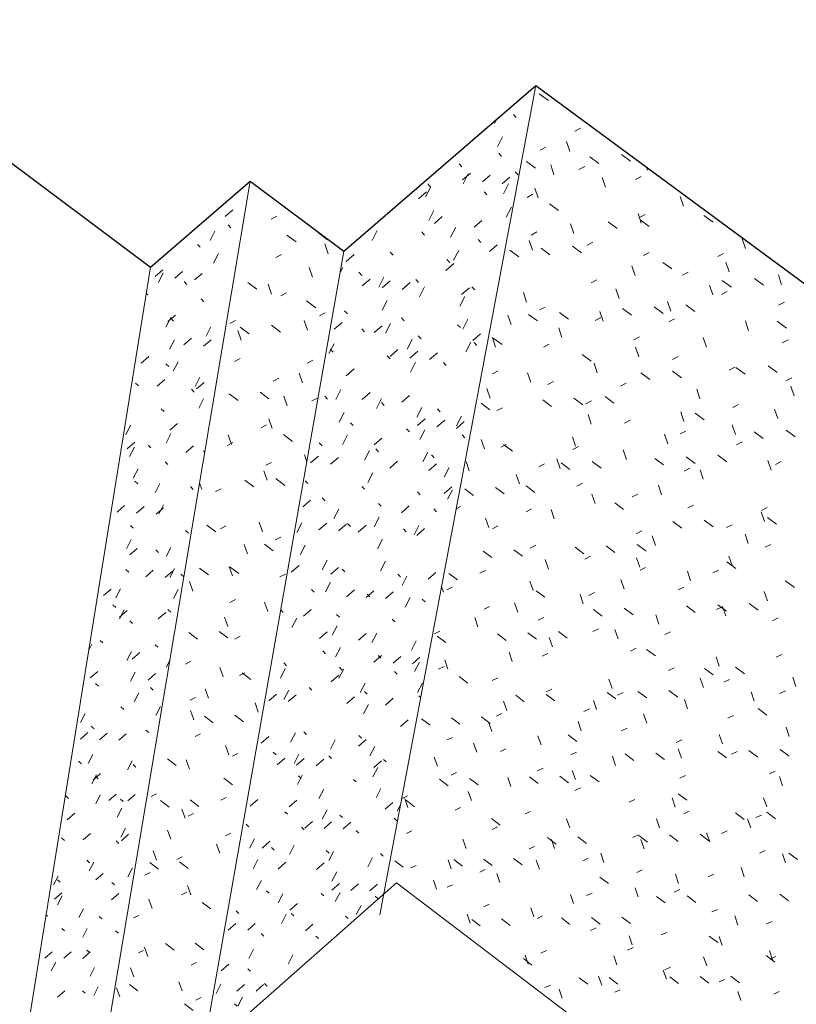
# Model space of a CAD drawing. Header units: centimetres. Extents: x -2274.6 to -2273.04, y 1316.35 to 1317.85.
# Tile 55 of 59: x -2273.83 to -2273.7, y 1317.53 to 1317.69. Entities that reach past the tile are written whole.
import ezdxf

# ---------------------------------------------------------------- set-up
doc = ezdxf.new("R2010")
doc.units = ezdxf.units.CM
for name, color, linetype, lineweight in [('Wyposażenie elektryczne', 7, 'Continuous', 9), ('Wzór powierzchni', 7, 'Continuous', 9), ('Wzór powierzchni-4', 10, 'Continuous', 9), ('Ściany', 7, 'Continuous', 9), ('Ściany-1', 250, 'Continuous', 25)]:
    doc.layers.add(name, color=color, linetype=linetype, lineweight=lineweight)

# ---------------------------------------------------------------- blocks, each defined once
blk = doc.blocks.new('FP_18-Aksono')
at = {"layer": 'Wzór powierzchni-4'}
for p, q in [((-2273.79649, 1317.656), (-2273.79522, 1317.65709)), ((-2273.79818, 1317.65356), (-2273.79898, 1317.65199)), ((-2273.79555, 1317.65409), (-2273.79601, 1317.65458)), ((-2273.80059, 1317.65089), (-2273.80106, 1317.65137)), ((-2273.79758, 1317.64985), (-2273.79839, 1317.64828)), ((-2273.80807, 1317.64604), (-2273.8068, 1317.64714)), ((-2273.8048, 1317.64576), (-2273.80352, 1317.64686)), ((-2273.80671, 1317.64664), (-2273.80751, 1317.64506)), ((-2273.80281, 1317.64476), (-2273.80327, 1317.64524)), ((-2273.80153, 1317.64549), (-2273.80027, 1317.64658)), ((-2273.80928, 1317.643), (-2273.80955, 1317.64327)), ((-2273.79999, 1317.64187), (-2273.80045, 1317.64235)), ((-2273.80548, 1317.63926), (-2273.80628, 1317.6377)), ((-2273.80597, 1317.63859), (-2273.8047, 1317.63969)), ((-2273.80501, 1317.63866), (-2273.80548, 1317.63914)), ((-2273.79883, 1317.63776), (-2273.79963, 1317.63621)), ((-2273.80487, 1317.6356), (-2273.80567, 1317.63404)), ((-2273.8033, 1317.63478), (-2273.80203, 1317.63587)), ((-2273.80006, 1317.63453), (-2273.7988, 1317.63561)), ((-2273.81039, 1317.63172), (-2273.80912, 1317.63281)), ((-2273.8058, 1317.63117), (-2273.80627, 1317.63163)), ((-2273.80427, 1317.63196), (-2273.80507, 1317.6304)), ((-2273.8077, 1317.62793), (-2273.80644, 1317.62902)), ((-2273.80066, 1317.62942), (-2273.80145, 1317.62787)), ((-2273.81082, 1317.62795), (-2273.81129, 1317.62841)), ((-2273.80159, 1317.62693), (-2273.80205, 1317.6274)), ((-2273.80124, 1317.62746), (-2273.79998, 1317.62855)), ((-2273.80007, 1317.62582), (-2273.80086, 1317.62427)), ((-2273.80658, 1317.62372), (-2273.80704, 1317.62419)), ((-2273.81211, 1317.62145), (-2273.81291, 1317.61989)), ((-2273.80562, 1317.62066), (-2273.80437, 1317.62175)), ((-2273.80547, 1317.62005), (-2273.80626, 1317.61851)), ((-2273.81267, 1317.61758), (-2273.81141, 1317.61867)), ((-2273.81149, 1317.61785), (-2273.81229, 1317.6163)), ((-2273.80876, 1317.61772), (-2273.80922, 1317.61818)), ((-2273.80298, 1317.61696), (-2273.80173, 1317.61804)), ((-2273.79984, 1317.61702), (-2273.80006, 1317.61724)), ((-2273.81088, 1317.61427), (-2273.81167, 1317.61273)), ((-2273.80595, 1317.61496), (-2273.80642, 1317.61541)), ((-2273.81093, 1317.61175), (-2273.8114, 1317.6122)), ((-2273.80726, 1317.61182), (-2273.80805, 1317.61029)), ((-2273.80178, 1317.61085), (-2273.80224, 1317.6113)), ((-2273.81436, 1317.6071), (-2273.81311, 1317.60819)), ((-2273.81113, 1317.60692), (-2273.80988, 1317.608)), ((-2273.80791, 1317.60673), (-2273.80667, 1317.60781)), ((-2273.80666, 1317.60828), (-2273.80744, 1317.60675)), ((-2273.81168, 1317.60444), (-2273.81215, 1317.60489)), ((-2273.80257, 1317.60359), (-2273.80302, 1317.60404)), ((-2273.81203, 1317.60254), (-2273.81282, 1317.60101)), ((-2273.81226, 1317.60001), (-2273.81101, 1317.60109)), ((-2273.80546, 1317.60125), (-2273.80624, 1317.59973)), ((-2273.80749, 1317.60039), (-2273.80795, 1317.60083)), ((-2273.81243, 1317.59718), (-2273.8129, 1317.59762)), ((-2273.80962, 1317.59641), (-2273.80837, 1317.59748)), ((-2273.80642, 1317.59625), (-2273.80519, 1317.59732)), ((-2273.80486, 1317.59777), (-2273.80565, 1317.59625)), ((-2273.80334, 1317.59639), (-2273.8038, 1317.59683)), ((-2273.8166, 1317.59329), (-2273.81535, 1317.59437)), ((-2273.81379, 1317.59442), (-2273.81457, 1317.5929)), ((-2273.80427, 1317.5943), (-2273.80505, 1317.59279)), ((-2273.81458, 1317.5913), (-2273.81504, 1317.59174)), ((-2273.81317, 1317.59094), (-2273.81395, 1317.58943)), ((-2273.81394, 1317.58972), (-2273.8127, 1317.5908)), ((-2273.80756, 1317.58943), (-2273.80632, 1317.59051)), ((-2273.80549, 1317.59055), (-2273.80594, 1317.59098)), ((-2273.81178, 1317.58866), (-2273.81224, 1317.5891)), ((-2273.81852, 1317.58523), (-2273.81908, 1317.58414)), ((-2273.81671, 1317.58545), (-2273.81717, 1317.58588)), ((-2273.80763, 1317.58473), (-2273.80808, 1317.58516)), ((-2273.81195, 1317.58404), (-2273.81272, 1317.58254)), ((-2273.81186, 1317.58279), (-2273.81062, 1317.58387)), ((-2273.80563, 1317.58252), (-2273.80622, 1317.58137)), ((-2273.8188, 1317.57966), (-2273.81756, 1317.58073)), ((-2273.81134, 1317.58062), (-2273.81211, 1317.57912)), ((-2273.80924, 1317.5793), (-2273.80801, 1317.58037)), ((-2273.81744, 1317.57832), (-2273.8179, 1317.57875)), ((-2273.81074, 1317.57721), (-2273.81151, 1317.57571)), ((-2273.80838, 1317.57765), (-2273.80883, 1317.57808)), ((-2273.81961, 1317.5738), (-2273.82038, 1317.5723)), ((-2273.81326, 1317.57445), (-2273.81372, 1317.57488)), ((-2273.8072, 1317.57495), (-2273.80797, 1317.57346)), ((-2273.82043, 1317.56955), (-2273.8192, 1317.57062)), ((-2273.81815, 1317.57124), (-2273.81862, 1317.57166)), ((-2273.81724, 1317.56945), (-2273.81601, 1317.57052)), ((-2273.81407, 1317.56935), (-2273.81284, 1317.57042)), ((-2273.80913, 1317.57063), (-2273.80958, 1317.57105)), ((-2273.81836, 1317.56702), (-2273.81913, 1317.56553)), ((-2273.82026, 1317.56548), (-2273.82072, 1317.5659)), ((-2273.81187, 1317.56594), (-2273.81263, 1317.56446)), ((-2273.81124, 1317.5649), (-2273.81169, 1317.56532)), ((-2273.81774, 1317.56366), (-2273.81851, 1317.56217)), ((-2273.81833, 1317.56278), (-2273.81711, 1317.56385)), ((-2273.81748, 1317.56296), (-2273.81794, 1317.56337)), ((-2273.81571, 1317.55939), (-2273.81449, 1317.56046)), ((-2273.81256, 1317.55932), (-2273.81134, 1317.56038)), ((-2273.82236, 1317.55974), (-2273.82282, 1317.56016)), ((-2273.81713, 1317.56031), (-2273.81789, 1317.55883)), ((-2273.81334, 1317.5592), (-2273.8138, 1317.55962)), ((-2273.82259, 1317.55622), (-2273.82136, 1317.55729)), ((-2273.81359, 1317.55813), (-2273.81435, 1317.55665)), ((-2273.81995, 1317.55286), (-2273.81873, 1317.55392)), ((-2273.81298, 1317.55481), (-2273.81375, 1317.55334)), ((-2273.82306, 1317.55279), (-2273.82352, 1317.5532)), ((-2273.81407, 1317.5523), (-2273.81452, 1317.5527)), ((-2273.81365, 1317.55274), (-2273.81244, 1317.5538)), ((-2273.8189, 1317.54909), (-2273.81936, 1317.5495)), ((-2273.81821, 1317.54921), (-2273.81898, 1317.54774)), ((-2273.81179, 1317.54823), (-2273.81255, 1317.54677)), ((-2273.82407, 1317.54689), (-2273.82484, 1317.54542)), ((-2273.82375, 1317.54588), (-2273.82421, 1317.54629)), ((-2273.81787, 1317.54625), (-2273.81666, 1317.54731)), ((-2273.81479, 1317.54544), (-2273.81524, 1317.54584)), ((-2273.82471, 1317.54307), (-2273.82349, 1317.54413)), ((-2273.82345, 1317.5436), (-2273.82421, 1317.54214)), ((-2273.81528, 1317.54295), (-2273.81407, 1317.54401)), ((-2273.8199, 1317.54149), (-2273.82066, 1317.54003)), ((-2273.82582, 1317.54024), (-2273.82611, 1317.54049)), ((-2273.81686, 1317.53983), (-2273.81731, 1317.54023)), ((-2273.82305, 1317.53783), (-2273.82351, 1317.53822)), ((-2273.81929, 1317.53824), (-2273.82004, 1317.53678)), ((-2273.81414, 1317.53744), (-2273.81459, 1317.53783)), ((-2273.82629, 1317.53331), (-2273.82507, 1317.53437)), ((-2273.82314, 1317.53329), (-2273.82193, 1317.53435)), ((-2273.82001, 1317.53328), (-2273.8188, 1317.53434)), ((-2273.81893, 1317.53424), (-2273.81938, 1317.53463)), ((-2273.82449, 1317.53266), (-2273.82524, 1317.53121)), ((-2273.81807, 1317.53177), (-2273.81882, 1317.53033)), ((-2273.82419, 1317.52685), (-2273.82299, 1317.52791)), ((-2273.81963, 1317.5275), (-2273.82008, 1317.52789)), ((-2273.81746, 1317.52856), (-2273.81821, 1317.52712))]:
    blk.add_line(p, q, dxfattribs=at)
blk = doc.blocks.new('FP_21-Aksono')
at = {"layer": 'Wzór powierzchni-4'}
for p, q in [((-2273.78795, 1317.65606), (-2273.78889, 1317.65555)), ((-2273.78107, 1317.65326), (-2273.77956, 1317.65214)), ((-2273.78628, 1317.65291), (-2273.78477, 1317.65179)), ((-2273.77946, 1317.6498), (-2273.78003, 1317.65144)), ((-2273.78716, 1317.64969), (-2273.78809, 1317.64918)), ((-2273.78202, 1317.64593), (-2273.78259, 1317.64756)), ((-2273.79272, 1317.64509), (-2273.79123, 1317.64397)), ((-2273.78882, 1317.64316), (-2273.78939, 1317.64478)), ((-2273.78637, 1317.64335), (-2273.7873, 1317.64284)), ((-2273.78302, 1317.64203), (-2273.78152, 1317.6409)), ((-2273.7948, 1317.63879), (-2273.79572, 1317.63829)), ((-2273.78286, 1317.63716), (-2273.78343, 1317.63878)), ((-2273.77993, 1317.64006), (-2273.78086, 1317.63956)), ((-2273.79385, 1317.63552), (-2273.79441, 1317.63713)), ((-2273.79398, 1317.63768), (-2273.79249, 1317.63656)), ((-2273.78883, 1317.63799), (-2273.78734, 1317.63687)), ((-2273.794, 1317.63251), (-2273.79492, 1317.63202)), ((-2273.78198, 1317.63224), (-2273.78292, 1317.63174)), ((-2273.78761, 1317.62924), (-2273.78854, 1317.62875)), ((-2273.78369, 1317.62846), (-2273.78425, 1317.63007)), ((-2273.79584, 1317.62665), (-2273.79436, 1317.62554)), ((-2273.79072, 1317.62694), (-2273.78924, 1317.62582)), ((-2273.78622, 1317.62468), (-2273.78678, 1317.62628)), ((-2273.78121, 1317.62596), (-2273.78214, 1317.62547)), ((-2273.78873, 1317.62092), (-2273.78929, 1317.62252)), ((-2273.78963, 1317.62152), (-2273.79055, 1317.62103)), ((-2273.79541, 1317.61828), (-2273.79597, 1317.61987)), ((-2273.78686, 1317.6199), (-2273.78537, 1317.61879)), ((-2273.79519, 1317.61858), (-2273.7961, 1317.6181)), ((-2273.78298, 1317.61542), (-2273.78338, 1317.61657)), ((-2273.78884, 1317.61531), (-2273.78976, 1317.61483)), ((-2273.78953, 1317.61235), (-2273.79009, 1317.61394)), ((-2273.78812, 1317.61263), (-2273.78664, 1317.61151)), ((-2273.80034, 1317.61086), (-2273.8007, 1317.61188)), ((-2273.79715, 1317.61096), (-2273.79806, 1317.61048)), ((-2273.79321, 1317.61238), (-2273.79174, 1317.61127)), ((-2273.7995, 1317.60494), (-2273.79804, 1317.60383)), ((-2273.79636, 1317.60482), (-2273.79727, 1317.60435)), ((-2273.79032, 1317.60385), (-2273.79088, 1317.60543)), ((-2273.78728, 1317.60297), (-2273.7882, 1317.6025)), ((-2273.7928, 1317.60018), (-2273.79336, 1317.60176)), ((-2273.79, 1317.60181), (-2273.78852, 1317.6007)), ((-2273.79526, 1317.59653), (-2273.79582, 1317.5981)), ((-2273.79567, 1317.59801), (-2273.79421, 1317.59691)), ((-2273.80071, 1317.5978), (-2273.79925, 1317.5967)), ((-2273.78651, 1317.59684), (-2273.78742, 1317.59637)), ((-2273.80184, 1317.59402), (-2273.80239, 1317.59559)), ((-2273.79478, 1317.59261), (-2273.79569, 1317.59215)), ((-2273.78943, 1317.59065), (-2273.78998, 1317.59222)), ((-2273.79603, 1317.58816), (-2273.79658, 1317.58972)), ((-2273.8025, 1317.58718), (-2273.80105, 1317.58608)), ((-2273.7975, 1317.58737), (-2273.79604, 1317.58627)), ((-2273.794, 1317.58655), (-2273.7949, 1317.58609)), ((-2273.80217, 1317.58241), (-2273.80306, 1317.58196)), ((-2273.79679, 1317.57985), (-2273.79734, 1317.58141)), ((-2273.79322, 1317.58051), (-2273.79412, 1317.58006)), ((-2273.79369, 1317.5805), (-2273.79224, 1317.5794)), ((-2273.79922, 1317.57629), (-2273.79977, 1317.57784)), ((-2273.80137, 1317.57641), (-2273.80227, 1317.57596)), ((-2273.791, 1317.57401), (-2273.79155, 1317.57556)), ((-2273.80164, 1317.57275), (-2273.80219, 1317.57429)), ((-2273.79491, 1317.5735), (-2273.79346, 1317.5724)), ((-2273.7999, 1317.57334), (-2273.79845, 1317.57224)), ((-2273.80058, 1317.57044), (-2273.80147, 1317.56999)), ((-2273.79588, 1317.56693), (-2273.79643, 1317.56847)), ((-2273.79438, 1317.56716), (-2273.79528, 1317.56672)), ((-2273.80603, 1317.56626), (-2273.80459, 1317.56517)), ((-2273.80237, 1317.56457), (-2273.80292, 1317.5661)), ((-2273.79672, 1317.56307), (-2273.79528, 1317.56198)), ((-2273.80784, 1317.56051), (-2273.80872, 1317.56008)), ((-2273.80719, 1317.55938), (-2273.80576, 1317.55829)), ((-2273.80227, 1317.5595), (-2273.80083, 1317.55841)), ((-2273.79632, 1317.55988), (-2273.79721, 1317.55945)), ((-2273.8031, 1317.55645), (-2273.80365, 1317.55797)), ((-2273.8017, 1317.55725), (-2273.80259, 1317.55681)), ((-2273.80548, 1317.55299), (-2273.80603, 1317.55451)), ((-2273.79554, 1317.55397), (-2273.79643, 1317.55354)), ((-2273.80785, 1317.54954), (-2273.8084, 1317.55106)), ((-2273.79738, 1317.55067), (-2273.79793, 1317.55219)), ((-2273.80892, 1317.54914), (-2273.8075, 1317.54805)), ((-2273.80359, 1317.55006), (-2273.80447, 1317.54963)), ((-2273.80402, 1317.54924), (-2273.80259, 1317.54815)), ((-2273.80891, 1317.54748), (-2273.80978, 1317.54705)), ((-2273.8028, 1317.54421), (-2273.80368, 1317.54378)), ((-2273.80217, 1317.54379), (-2273.80271, 1317.54531)), ((-2273.80856, 1317.54155), (-2273.8091, 1317.54305)), ((-2273.80028, 1317.54254), (-2273.79885, 1317.54145)), ((-2273.81076, 1317.54038), (-2273.81163, 1317.53996)), ((-2273.80996, 1317.53459), (-2273.81083, 1317.53417)), ((-2273.80925, 1317.53361), (-2273.8098, 1317.53511)), ((-2273.80634, 1317.53572), (-2273.80492, 1317.53463)), ((-2273.80145, 1317.53579), (-2273.80003, 1317.5347)), ((-2273.81159, 1317.53025), (-2273.81214, 1317.53174)), ((-2273.80124, 1317.53258), (-2273.80212, 1317.53216)), ((-2273.79773, 1317.53149), (-2273.79776, 1317.53158)), ((-2273.81392, 1317.5269), (-2273.81447, 1317.52839)), ((-2273.81232, 1317.52897), (-2273.81091, 1317.52789)), ((-2273.80361, 1317.52789), (-2273.80415, 1317.52939)), ((-2273.80047, 1317.5268), (-2273.80134, 1317.52639)), ((-2273.8032, 1317.52574), (-2273.80178, 1317.52465))]:
    blk.add_line(p, q, dxfattribs=at)
blk = doc.blocks.new('FP_23-Aksono')
at = {"layer": 'Wzór powierzchni-4'}
for p, q in [((-2273.74454, 1317.67627), (-2273.74305, 1317.67517)), ((-2273.73771, 1317.67059), (-2273.73866, 1317.67007)), ((-2273.7395, 1317.66675), (-2273.74004, 1317.66836)), ((-2273.74346, 1317.66747), (-2273.7444, 1317.66696)), ((-2273.73096, 1317.66623), (-2273.72946, 1317.66513)), ((-2273.74664, 1317.6651), (-2273.74516, 1317.664)), ((-2273.73621, 1317.66585), (-2273.73472, 1317.66475)), ((-2273.74212, 1317.6629), (-2273.74266, 1317.66451)), ((-2273.73704, 1317.66427), (-2273.73799, 1317.66376)), ((-2273.72665, 1317.66364), (-2273.72682, 1317.66416)), ((-2273.73359, 1317.66082), (-2273.73413, 1317.66243)), ((-2273.72769, 1317.66261), (-2273.72865, 1317.6621)), ((-2273.74473, 1317.65907), (-2273.74527, 1317.66067)), ((-2273.74563, 1317.65966), (-2273.74657, 1317.65915)), ((-2273.74285, 1317.65808), (-2273.74137, 1317.65698)), ((-2273.72071, 1317.65769), (-2273.72125, 1317.6593)), ((-2273.72768, 1317.65489), (-2273.72822, 1317.6565)), ((-2273.73314, 1317.6551), (-2273.73165, 1317.65399)), ((-2273.72704, 1317.65631), (-2273.72799, 1317.6558)), ((-2273.72789, 1317.65545), (-2273.7264, 1317.65434)), ((-2273.71732, 1317.65616), (-2273.71582, 1317.65505)), ((-2273.74494, 1317.65342), (-2273.74588, 1317.65292)), ((-2273.73885, 1317.65317), (-2273.73939, 1317.65477)), ((-2273.74569, 1317.65042), (-2273.74623, 1317.65202)), ((-2273.73569, 1317.65173), (-2273.73664, 1317.65123)), ((-2273.71044, 1317.65067), (-2273.71098, 1317.65229)), ((-2273.74942, 1317.65039), (-2273.74794, 1317.64929)), ((-2273.74425, 1317.65073), (-2273.74278, 1317.64963)), ((-2273.73907, 1317.65107), (-2273.73759, 1317.64997)), ((-2273.72638, 1317.65003), (-2273.72734, 1317.64953)), ((-2273.7241, 1317.6484), (-2273.72261, 1317.6473)), ((-2273.71408, 1317.64985), (-2273.71505, 1317.64934)), ((-2273.71315, 1317.64684), (-2273.71369, 1317.64845)), ((-2273.72871, 1317.64622), (-2273.72925, 1317.64782)), ((-2273.71993, 1317.6468), (-2273.72089, 1317.6463)), ((-2273.73503, 1317.6455), (-2273.73597, 1317.645)), ((-2273.71429, 1317.64538), (-2273.71279, 1317.64427)), ((-2273.70897, 1317.64571), (-2273.70747, 1317.6446)), ((-2273.70449, 1317.6447), (-2273.70502, 1317.64632)), ((-2273.74664, 1317.64184), (-2273.74718, 1317.64343)), ((-2273.73135, 1317.64243), (-2273.73188, 1317.64403)), ((-2273.71585, 1317.64303), (-2273.71638, 1317.64464)), ((-2273.71346, 1317.64356), (-2273.71442, 1317.64307)), ((-2273.72282, 1317.6403), (-2273.72335, 1317.6419)), ((-2273.70401, 1317.64183), (-2273.70499, 1317.64133)), ((-2273.74358, 1317.64101), (-2273.74451, 1317.64052)), ((-2273.73397, 1317.63867), (-2273.73451, 1317.64026)), ((-2273.7308, 1317.64074), (-2273.72932, 1317.63964)), ((-2273.72557, 1317.64106), (-2273.72409, 1317.63995)), ((-2273.72032, 1317.64138), (-2273.71883, 1317.64027)), ((-2273.74921, 1317.63811), (-2273.74974, 1317.63969)), ((-2273.74634, 1317.6398), (-2273.74487, 1317.6387)), ((-2273.74119, 1317.64011), (-2273.73971, 1317.63901)), ((-2273.73436, 1317.63929), (-2273.73531, 1317.6388)), ((-2273.7222, 1317.63905), (-2273.72315, 1317.63856)), ((-2273.70993, 1317.63709), (-2273.71046, 1317.6387)), ((-2273.70519, 1317.63865), (-2273.70368, 1317.63754)), ((-2273.7408, 1317.63599), (-2273.74134, 1317.63757)), ((-2273.75176, 1317.63439), (-2273.7523, 1317.63596)), ((-2273.75215, 1317.63588), (-2273.75069, 1317.63479)), ((-2273.72797, 1317.63607), (-2273.72892, 1317.63558)), ((-2273.71692, 1317.63439), (-2273.71745, 1317.63599)), ((-2273.70341, 1317.63556), (-2273.70438, 1317.63506)), ((-2273.7429, 1317.63484), (-2273.74383, 1317.63436)), ((-2273.72811, 1317.63278), (-2273.72865, 1317.63437)), ((-2273.73743, 1317.63316), (-2273.73595, 1317.63207)), ((-2273.72156, 1317.63284), (-2273.72251, 1317.63235)), ((-2273.75134, 1317.63045), (-2273.75227, 1317.62997)), ((-2273.73497, 1317.63013), (-2273.7355, 1317.63171)), ((-2273.72254, 1317.63042), (-2273.72106, 1317.62932)), ((-2273.71221, 1317.63108), (-2273.71317, 1317.63059)), ((-2273.71203, 1317.63101), (-2273.71053, 1317.6299)), ((-2273.70673, 1317.6313), (-2273.70523, 1317.63019)), ((-2273.74596, 1317.62856), (-2273.74649, 1317.63013)), ((-2273.72776, 1317.63013), (-2273.72628, 1317.62903)), ((-2273.7028, 1317.62931), (-2273.70377, 1317.62882)), ((-2273.75268, 1317.62594), (-2273.75322, 1317.62751)), ((-2273.74222, 1317.62871), (-2273.74315, 1317.62822)), ((-2273.73019, 1317.62841), (-2273.73113, 1317.62793)), ((-2273.71799, 1317.62582), (-2273.71852, 1317.6274)), ((-2273.7024, 1317.6263), (-2273.70293, 1317.6279)), ((-2273.74398, 1317.62567), (-2273.74251, 1317.62458)), ((-2273.73884, 1317.62595), (-2273.73737, 1317.62485)), ((-2273.73368, 1317.62623), (-2273.7322, 1317.62513)), ((-2273.75418, 1317.62512), (-2273.75273, 1317.62403)), ((-2273.75065, 1317.62435), (-2273.75158, 1317.62387)), ((-2273.73589, 1317.62549), (-2273.73683, 1317.62501)), ((-2273.71159, 1317.62488), (-2273.71255, 1317.62439)), ((-2273.70512, 1317.62255), (-2273.70565, 1317.62414)), ((-2273.73596, 1317.62165), (-2273.73649, 1317.62322)), ((-2273.72954, 1317.62227), (-2273.73048, 1317.62179)), ((-2273.72064, 1317.6221), (-2273.72117, 1317.62368)), ((-2273.71879, 1317.62345), (-2273.7173, 1317.62235)), ((-2273.71211, 1317.61992), (-2273.71264, 1317.6215)), ((-2273.70374, 1317.62064), (-2273.70224, 1317.61953)), ((-2273.7536, 1317.61756), (-2273.75413, 1317.61911)), ((-2273.73854, 1317.61797), (-2273.73908, 1317.61954)), ((-2273.72329, 1317.6184), (-2273.72382, 1317.61997)), ((-2273.72029, 1317.62049), (-2273.72124, 1317.62001)), ((-2273.70903, 1317.62038), (-2273.70754, 1317.61927)), ((-2273.74997, 1317.61828), (-2273.75089, 1317.61781)), ((-2273.75045, 1317.61826), (-2273.749, 1317.61718)), ((-2273.73806, 1317.61794), (-2273.73899, 1317.61746)), ((-2273.73014, 1317.6158), (-2273.73067, 1317.61737)), ((-2273.71098, 1317.6187), (-2273.71193, 1317.61822)), ((-2273.74112, 1317.61432), (-2273.74165, 1317.61588)), ((-2273.72547, 1317.61598), (-2273.724, 1317.61489)), ((-2273.72027, 1317.61624), (-2273.71879, 1317.61514)), ((-2273.71504, 1317.6165), (-2273.71356, 1317.61539)), ((-2273.75612, 1317.61393), (-2273.75665, 1317.61548)), ((-2273.74369, 1317.61507), (-2273.74462, 1317.6146)), ((-2273.74094, 1317.61522), (-2273.73948, 1317.61413)), ((-2273.7358, 1317.61547), (-2273.73434, 1317.61438)), ((-2273.71966, 1317.61435), (-2273.7206, 1317.61388)), ((-2273.71744, 1317.61253), (-2273.71797, 1317.6141)), ((-2273.70623, 1317.61402), (-2273.70675, 1317.6156)), ((-2273.70453, 1317.61544), (-2273.7055, 1317.61496)), ((-2273.74784, 1317.61176), (-2273.74837, 1317.61332)), ((-2273.75685, 1317.61094), (-2273.75541, 1317.60986)), ((-2273.7518, 1317.61118), (-2273.75035, 1317.6101)), ((-2273.74673, 1317.61142), (-2273.74528, 1317.61034)), ((-2273.7374, 1317.61186), (-2273.73833, 1317.61139)), ((-2273.72432, 1317.60996), (-2273.72485, 1317.61152)), ((-2273.73533, 1317.6085), (-2273.73586, 1317.61006)), ((-2273.72824, 1317.61006), (-2273.72918, 1317.60959)), ((-2273.7576, 1317.608), (-2273.75828, 1317.60765)), ((-2273.74582, 1317.60761), (-2273.74674, 1317.60715)), ((-2273.73208, 1317.6086), (-2273.73061, 1317.60751)), ((-2273.71903, 1317.60824), (-2273.71997, 1317.60777)), ((-2273.70685, 1317.60785), (-2273.70781, 1317.60738)), ((-2273.75289, 1317.60455), (-2273.75342, 1317.60609)), ((-2273.74208, 1317.60597), (-2273.7426, 1317.60752)), ((-2273.70733, 1317.60554), (-2273.70785, 1317.60712)), ((-2273.70681, 1317.60621), (-2273.70532, 1317.60511)), ((-2273.75138, 1317.60481), (-2273.75229, 1317.60435)), ((-2273.72247, 1317.60552), (-2273.721, 1317.60442)), ((-2273.71727, 1317.60575), (-2273.7158, 1317.60465)), ((-2273.71264, 1317.60499), (-2273.7136, 1317.60452)), ((-2273.7276, 1317.60399), (-2273.72854, 1317.60352)), ((-2273.72534, 1317.60158), (-2273.72587, 1317.60314)), ((-2273.71001, 1317.60189), (-2273.71053, 1317.60346)), ((-2273.74514, 1317.6016), (-2273.74606, 1317.60114)), ((-2273.73861, 1317.6013), (-2273.73716, 1317.60021)), ((-2273.7335, 1317.60152), (-2273.73204, 1317.60043)), ((-2273.72836, 1317.60174), (-2273.7269, 1317.60065)), ((-2273.70624, 1317.60173), (-2273.7072, 1317.60127)), ((-2273.75381, 1317.60065), (-2273.75237, 1317.59957)), ((-2273.74877, 1317.60086), (-2273.74732, 1317.59978)), ((-2273.73608, 1317.59978), (-2273.73701, 1317.59932)), ((-2273.72795, 1317.59796), (-2273.72847, 1317.59952)), ((-2273.71267, 1317.59825), (-2273.71319, 1317.59982)), ((-2273.74302, 1317.59768), (-2273.74355, 1317.59923)), ((-2273.72696, 1317.59795), (-2273.72789, 1317.59748)), ((-2273.71355, 1317.59885), (-2273.71207, 1317.59775)), ((-2273.75949, 1317.59695), (-2273.75805, 1317.59587)), ((-2273.75346, 1317.59744), (-2273.75437, 1317.59698)), ((-2273.71954, 1317.59575), (-2273.72006, 1317.5973)), ((-2273.71491, 1317.5975), (-2273.71586, 1317.59704)), ((-2273.76039, 1317.59386), (-2273.76071, 1317.59478)), ((-2273.75896, 1317.59469), (-2273.75986, 1317.59424)), ((-2273.74556, 1317.59411), (-2273.74609, 1317.59565)), ((-2273.73054, 1317.59437), (-2273.73107, 1317.59592)), ((-2273.72063, 1317.5947), (-2273.72158, 1317.59424)), ((-2273.70384, 1317.59573), (-2273.70236, 1317.59462)), ((-2273.74507, 1317.59408), (-2273.74363, 1317.593)), ((-2273.73728, 1317.5919), (-2273.73781, 1317.59345)), ((-2273.73543, 1317.59378), (-2273.73635, 1317.59332)), ((-2273.70684, 1317.59239), (-2273.70736, 1317.59396)), ((-2273.75278, 1317.59149), (-2273.75368, 1317.59104)), ((-2273.74809, 1317.59056), (-2273.74862, 1317.5921)), ((-2273.72021, 1317.59158), (-2273.71875, 1317.59048)), ((-2273.71429, 1317.59145), (-2273.71524, 1317.59099)), ((-2273.71504, 1317.59178), (-2273.71357, 1317.59068)), ((-2273.71373, 1317.58991), (-2273.71426, 1317.59147)), ((-2273.70983, 1317.59198), (-2273.70836, 1317.59088)), ((-2273.73561, 1317.59099), (-2273.73416, 1317.5899)), ((-2273.7305, 1317.59119), (-2273.72905, 1317.5901)), ((-2273.72477, 1317.58857), (-2273.72529, 1317.59011)), ((-2273.7547, 1317.58813), (-2273.75523, 1317.58966)), ((-2273.7438, 1317.58965), (-2273.74472, 1317.5892)), ((-2273.70504, 1317.58958), (-2273.706, 1317.58912)), ((-2273.76099, 1317.58741), (-2273.76189, 1317.58697)), ((-2273.76144, 1317.58658), (-2273.76002, 1317.58551)), ((-2273.75146, 1317.58695), (-2273.75002, 1317.58587)), ((-2273.74643, 1317.58713), (-2273.74499, 1317.58605)), ((-2273.74138, 1317.58732), (-2273.73994, 1317.58623)), ((-2273.73477, 1317.5878), (-2273.7357, 1317.58735)), ((-2273.73153, 1317.58612), (-2273.73206, 1317.58766)), ((-2273.72285, 1317.58731), (-2273.72379, 1317.58685)), ((-2273.74237, 1317.58481), (-2273.7429, 1317.58634)), ((-2273.74901, 1317.5824), (-2273.74953, 1317.58393)), ((-2273.74314, 1317.58371), (-2273.74405, 1317.58327)), ((-2273.72851, 1317.58456), (-2273.72944, 1317.58411)), ((-2273.72681, 1317.58439), (-2273.72535, 1317.5833)), ((-2273.71479, 1317.58163), (-2273.71531, 1317.58318)), ((-2273.70444, 1317.58354), (-2273.7054, 1317.58309)), ((-2273.7603, 1317.58153), (-2273.76119, 1317.58109)), ((-2273.75966, 1317.58112), (-2273.76019, 1317.58264)), ((-2273.72222, 1317.58132), (-2273.72316, 1317.58087)), ((-2273.71725, 1317.58125), (-2273.71579, 1317.58016)), ((-2273.71208, 1317.58143), (-2273.71061, 1317.58033)), ((-2273.75777, 1317.57989), (-2273.75635, 1317.57882)), ((-2273.75142, 1317.57967), (-2273.75232, 1317.57923)), ((-2273.73252, 1317.57793), (-2273.73304, 1317.57946)), ((-2273.71742, 1317.57808), (-2273.71794, 1317.57962)), ((-2273.71307, 1317.57943), (-2273.71401, 1317.57898)), ((-2273.70212, 1317.57823), (-2273.70263, 1317.57978)), ((-2273.74845, 1317.57679), (-2273.74702, 1317.57571)), ((-2273.74343, 1317.57695), (-2273.742, 1317.57587)), ((-2273.74248, 1317.5778), (-2273.74339, 1317.57736)), ((-2273.73332, 1317.57728), (-2273.73188, 1317.57619)), ((-2273.73068, 1317.57726), (-2273.7316, 1317.57681)), ((-2273.72823, 1317.57744), (-2273.72678, 1317.57635)), ((-2273.72312, 1317.5776), (-2273.72166, 1317.57651)), ((-2273.70901, 1317.57581), (-2273.70953, 1317.57736)), ((-2273.70385, 1317.57753), (-2273.7048, 1317.57708)), ((-2273.74992, 1317.5743), (-2273.75045, 1317.57582)), ((-2273.73508, 1317.57442), (-2273.7356, 1317.57595)), ((-2273.72003, 1317.57455), (-2273.72055, 1317.57609)), ((-2273.75074, 1317.57379), (-2273.75164, 1317.57336)), ((-2273.73627, 1317.57457), (-2273.73719, 1317.57413)), ((-2273.72679, 1317.57217), (-2273.72731, 1317.5737)), ((-2273.71246, 1317.57346), (-2273.7134, 1317.57301)), ((-2273.70838, 1317.57461), (-2273.70692, 1317.57351)), ((-2273.76402, 1317.57291), (-2273.7626, 1317.57184)), ((-2273.75908, 1317.57306), (-2273.75766, 1317.57199)), ((-2273.75411, 1317.57321), (-2273.75269, 1317.57214)), ((-2273.75241, 1317.57083), (-2273.75294, 1317.57234)), ((-2273.73762, 1317.57093), (-2273.73814, 1317.57245)), ((-2273.73977, 1317.57024), (-2273.73833, 1317.56916)), ((-2273.73004, 1317.57134), (-2273.73096, 1317.5709)), ((-2273.71427, 1317.56876), (-2273.71479, 1317.57029)), ((-2273.70322, 1317.56999), (-2273.70373, 1317.57154)), ((-2273.75892, 1317.56983), (-2273.75981, 1317.5694)), ((-2273.75489, 1317.56738), (-2273.75541, 1317.56889)), ((-2273.74425, 1317.56859), (-2273.74477, 1317.5701)), ((-2273.72098, 1317.56943), (-2273.72191, 1317.56899)), ((-2273.75007, 1317.56794), (-2273.75097, 1317.56751)), ((-2273.73839, 1317.56736), (-2273.73931, 1317.56692)), ((-2273.73035, 1317.5671), (-2273.72891, 1317.56602)), ((-2273.72527, 1317.56724), (-2273.72382, 1317.56615)), ((-2273.72106, 1317.5664), (-2273.72158, 1317.56793)), ((-2273.71503, 1317.56752), (-2273.71358, 1317.56643)), ((-2273.71185, 1317.56751), (-2273.71279, 1317.56707)), ((-2273.70988, 1317.56766), (-2273.70842, 1317.56657)), ((-2273.7047, 1317.5678), (-2273.70324, 1317.5667)), ((-2273.76139, 1317.56507), (-2273.76192, 1317.56657)), ((-2273.73192, 1317.56519), (-2273.73244, 1317.56671)), ((-2273.75823, 1317.56402), (-2273.75912, 1317.56359)), ((-2273.74391, 1317.56473), (-2273.74482, 1317.56429)), ((-2273.73857, 1317.56287), (-2273.73909, 1317.56438)), ((-2273.70554, 1317.56424), (-2273.70648, 1317.5638)), ((-2273.76102, 1317.5629), (-2273.7596, 1317.56183)), ((-2273.75608, 1317.56303), (-2273.75466, 1317.56196)), ((-2273.74925, 1317.56169), (-2273.74977, 1317.5632)), ((-2273.74614, 1317.56329), (-2273.74471, 1317.56221)), ((-2273.74113, 1317.56342), (-2273.7397, 1317.56234)), ((-2273.73611, 1317.56355), (-2273.73467, 1317.56247)), ((-2273.72036, 1317.56352), (-2273.72129, 1317.56308)), ((-2273.70431, 1317.56181), (-2273.70483, 1317.56335)), ((-2273.75577, 1317.5594), (-2273.7563, 1317.5609)), ((-2273.73774, 1317.5615), (-2273.73866, 1317.56107)), ((-2273.72161, 1317.56051), (-2273.72016, 1317.55942)), ((-2273.76631, 1317.56014), (-2273.7672, 1317.55971)), ((-2273.76626, 1317.55825), (-2273.76679, 1317.55975)), ((-2273.76656, 1317.55942), (-2273.76516, 1317.55835)), ((-2273.72877, 1317.55957), (-2273.72969, 1317.55914)), ((-2273.72208, 1317.5583), (-2273.72259, 1317.55982)), ((-2273.70695, 1317.55832), (-2273.70747, 1317.55985)), ((-2273.75755, 1317.55823), (-2273.75844, 1317.5578)), ((-2273.746, 1317.5576), (-2273.7469, 1317.55717)), ((-2273.71974, 1317.55763), (-2273.72067, 1317.5572)), ((-2273.7121, 1317.55733), (-2273.71065, 1317.55624)), ((-2273.70695, 1317.55745), (-2273.7055, 1317.55635)), ((-2273.75244, 1317.55641), (-2273.75102, 1317.55534)), ((-2273.73952, 1317.55486), (-2273.74004, 1317.55637)), ((-2273.72465, 1317.55485), (-2273.72517, 1317.55637)), ((-2273.70958, 1317.55485), (-2273.7101, 1317.55637)), ((-2273.7078, 1317.55699), (-2273.70874, 1317.55656)), ((-2273.76562, 1317.55438), (-2273.7665, 1317.55396)), ((-2273.75145, 1317.55502), (-2273.75235, 1317.5546)), ((-2273.71636, 1317.55255), (-2273.71688, 1317.55407)), ((-2273.71348, 1317.55437), (-2273.71442, 1317.55394)), ((-2273.75665, 1317.55148), (-2273.75717, 1317.55297)), ((-2273.74317, 1317.55326), (-2273.74175, 1317.55219)), ((-2273.74203, 1317.55145), (-2273.74255, 1317.55295)), ((-2273.73817, 1317.55337), (-2273.73674, 1317.55229)), ((-2273.72814, 1317.55373), (-2273.72906, 1317.5533)), ((-2273.72811, 1317.55358), (-2273.72667, 1317.5525)), ((-2273.72721, 1317.55142), (-2273.72773, 1317.55293)), ((-2273.72304, 1317.55369), (-2273.7216, 1317.5526)), ((-2273.71795, 1317.5538), (-2273.71651, 1317.55271)), ((-2273.74534, 1317.55181), (-2273.74624, 1317.55138)), ((-2273.73386, 1317.54916), (-2273.73438, 1317.55066)), ((-2273.70721, 1317.5511), (-2273.70815, 1317.55067)), ((-2273.70384, 1317.54907), (-2273.70436, 1317.55059)), ((-2273.70329, 1317.5507), (-2273.70184, 1317.54961)), ((-2273.76845, 1317.54942), (-2273.76705, 1317.54835)), ((-2273.7591, 1317.54811), (-2273.75962, 1317.54959)), ((-2273.75867, 1317.54961), (-2273.75726, 1317.54854)), ((-2273.75375, 1317.54971), (-2273.75234, 1317.54864)), ((-2273.74881, 1317.5498), (-2273.74739, 1317.54873)), ((-2273.74453, 1317.54806), (-2273.74504, 1317.54955)), ((-2273.73645, 1317.54986), (-2273.73736, 1317.54944)), ((-2273.76492, 1317.54865), (-2273.7658, 1317.54824)), ((-2273.75349, 1317.54798), (-2273.75438, 1317.54756)), ((-2273.72751, 1317.5479), (-2273.72843, 1317.54748)), ((-2273.71065, 1317.54679), (-2273.71116, 1317.54831)), ((-2273.76153, 1317.54475), (-2273.76205, 1317.54623)), ((-2273.75105, 1317.54583), (-2273.75157, 1317.54732)), ((-2273.73453, 1317.54673), (-2273.73311, 1317.54565)), ((-2273.72153, 1317.54569), (-2273.72204, 1317.5472)), ((-2273.7157, 1317.54722), (-2273.71663, 1317.54679)), ((-2273.75888, 1317.54546), (-2273.75977, 1317.54504)), ((-2273.73581, 1317.54407), (-2273.73672, 1317.54366)), ((-2273.7282, 1317.54345), (-2273.72872, 1317.54495)), ((-2273.72131, 1317.54465), (-2273.72223, 1317.54423)), ((-2273.7389, 1317.54238), (-2273.73941, 1317.54387)), ((-2273.72517, 1317.54354), (-2273.72374, 1317.54246)), ((-2273.72011, 1317.54363), (-2273.71868, 1317.54254)), ((-2273.70992, 1317.5438), (-2273.70848, 1317.54271)), ((-2273.70479, 1317.54388), (-2273.70334, 1317.54279)), ((-2273.75282, 1317.54225), (-2273.75371, 1317.54183)), ((-2273.74544, 1317.54017), (-2273.74596, 1317.54166)), ((-2273.71509, 1317.54139), (-2273.71602, 1317.54097)), ((-2273.75595, 1317.53913), (-2273.75647, 1317.54061)), ((-2273.7557, 1317.53973), (-2273.7543, 1317.53866)), ((-2273.75079, 1317.53981), (-2273.74938, 1317.53874)), ((-2273.74402, 1317.54029), (-2273.74492, 1317.53987)), ((-2273.74089, 1317.53996), (-2273.73947, 1317.53888)), ((-2273.73591, 1317.54003), (-2273.73449, 1317.53895)), ((-2273.73091, 1317.54011), (-2273.72948, 1317.53903)), ((-2273.7117, 1317.5388), (-2273.71221, 1317.5403)), ((-2273.70603, 1317.53939), (-2273.70696, 1317.53897)), ((-2273.73517, 1317.53831), (-2273.73608, 1317.5379)), ((-2273.72348, 1317.53758), (-2273.7244, 1317.53717)), ((-2273.72918, 1317.53554), (-2273.7297, 1317.53703)), ((-2273.71648, 1317.53697), (-2273.71504, 1317.53589)), ((-2273.71429, 1317.53541), (-2273.7148, 1317.53691)), ((-2273.74337, 1317.53456), (-2273.74427, 1317.53415)), ((-2273.72903, 1317.53507), (-2273.72994, 1317.53466)), ((-2273.706, 1317.53305), (-2273.70651, 1317.53456)), ((-2273.74718, 1317.53325), (-2273.74577, 1317.53218)), ((-2273.74636, 1317.53234), (-2273.74687, 1317.53382)), ((-2273.73171, 1317.53219), (-2273.73222, 1317.53368)), ((-2273.71687, 1317.53203), (-2273.71738, 1317.53353)), ((-2273.70703, 1317.53374), (-2273.70558, 1317.53265)), ((-2273.70544, 1317.53357), (-2273.70638, 1317.53316)), ((-2273.72354, 1317.52985), (-2273.72405, 1317.53134)), ((-2273.72287, 1317.53182), (-2273.72378, 1317.53141)), ((-2273.73796, 1317.53006), (-2273.73654, 1317.52899)), ((-2273.73422, 1317.52885), (-2273.73474, 1317.53034)), ((-2273.73298, 1317.53011), (-2273.73156, 1317.52904)), ((-2273.72296, 1317.53022), (-2273.72154, 1317.52914)), ((-2273.71792, 1317.53027), (-2273.71649, 1317.52919)), ((-2273.71389, 1317.5298), (-2273.71481, 1317.52939)), ((-2273.71285, 1317.53033), (-2273.71142, 1317.52924)), ((-2273.74272, 1317.52886), (-2273.74361, 1317.52845)), ((-2273.74077, 1317.5267), (-2273.74128, 1317.52818)), ((-2273.73115, 1317.52809), (-2273.73206, 1317.52768)), ((-2273.7112, 1317.52632), (-2273.71171, 1317.52781)), ((-2273.70486, 1317.52778), (-2273.70579, 1317.52737))]:
    blk.add_line(p, q, dxfattribs=at)
blk = doc.blocks.new('FP_24-Aksono')
at = {"layer": 'Wzór powierzchni-4'}
for p, q in [((-2273.74838, 1317.67234), (-2273.74883, 1317.67286)), ((-2273.75162, 1317.67205), (-2273.75197, 1317.67139)), ((-2273.75062, 1317.66913), (-2273.75147, 1317.66748)), ((-2273.75079, 1317.66593), (-2273.75125, 1317.66645)), ((-2273.75734, 1317.66417), (-2273.7578, 1317.66468)), ((-2273.75723, 1317.66202), (-2273.75592, 1317.66316)), ((-2273.7563, 1317.66306), (-2273.75715, 1317.66141)), ((-2273.74806, 1317.66285), (-2273.74851, 1317.66336)), ((-2273.76253, 1317.66085), (-2273.763, 1317.66136)), ((-2273.75395, 1317.6617), (-2273.75265, 1317.66283)), ((-2273.75069, 1317.66137), (-2273.74939, 1317.6625)), ((-2273.74964, 1317.66136), (-2273.75049, 1317.65973)), ((-2273.7645, 1317.65891), (-2273.76319, 1317.66004)), ((-2273.7625, 1317.66087), (-2273.76336, 1317.65922)), ((-2273.7532, 1317.65955), (-2273.75365, 1317.66006)), ((-2273.76198, 1317.65698), (-2273.76283, 1317.65534)), ((-2273.74916, 1317.65751), (-2273.75, 1317.65588)), ((-2273.76189, 1317.65483), (-2273.76058, 1317.65596)), ((-2273.75534, 1317.65421), (-2273.75404, 1317.65534)), ((-2273.77133, 1317.65366), (-2273.77218, 1317.65202)), ((-2273.76352, 1317.65292), (-2273.76399, 1317.65342)), ((-2273.75837, 1317.65422), (-2273.75922, 1317.65259)), ((-2273.75422, 1317.65169), (-2273.75467, 1317.65218)), ((-2273.76871, 1317.64959), (-2273.76918, 1317.65009)), ((-2273.75786, 1317.65038), (-2273.75871, 1317.64876)), ((-2273.75278, 1317.65019), (-2273.75149, 1317.65132)), ((-2273.7765, 1317.64854), (-2273.77518, 1317.64968)), ((-2273.75935, 1317.64837), (-2273.75981, 1317.64887)), ((-2273.77704, 1317.64756), (-2273.77748, 1317.64672)), ((-2273.77391, 1317.64625), (-2273.77438, 1317.64675)), ((-2273.75998, 1317.64707), (-2273.75867, 1317.6482)), ((-2273.77383, 1317.6445), (-2273.77251, 1317.64564)), ((-2273.77024, 1317.64594), (-2273.77109, 1317.64431)), ((-2273.77051, 1317.64421), (-2273.7692, 1317.64535)), ((-2273.76721, 1317.64393), (-2273.7659, 1317.64506)), ((-2273.76451, 1317.64505), (-2273.76497, 1317.64555)), ((-2273.76351, 1317.64435), (-2273.76435, 1317.64272)), ((-2273.7574, 1317.64308), (-2273.75611, 1317.64421)), ((-2273.75523, 1317.64388), (-2273.75568, 1317.64437)), ((-2273.7697, 1317.64211), (-2273.77054, 1317.64048)), ((-2273.75685, 1317.64276), (-2273.7577, 1317.64115)), ((-2273.77628, 1317.63988), (-2273.77675, 1317.64038)), ((-2273.76687, 1317.63874), (-2273.76733, 1317.63923)), ((-2273.75635, 1317.63898), (-2273.75719, 1317.63737)), ((-2273.77848, 1317.63732), (-2273.77716, 1317.63846)), ((-2273.77344, 1317.63689), (-2273.77391, 1317.63738)), ((-2273.77184, 1317.63678), (-2273.77054, 1317.63792)), ((-2273.76916, 1317.6383), (-2273.77, 1317.63668)), ((-2273.7576, 1317.63761), (-2273.75805, 1317.63809)), ((-2273.76554, 1317.63564), (-2273.76638, 1317.63402)), ((-2273.76409, 1317.63577), (-2273.76455, 1317.63626)), ((-2273.75554, 1317.63547), (-2273.75425, 1317.63659)), ((-2273.77848, 1317.63492), (-2273.77933, 1317.6333)), ((-2273.77863, 1317.63354), (-2273.7791, 1317.63403)), ((-2273.76922, 1317.63283), (-2273.76792, 1317.63396)), ((-2273.76594, 1317.63257), (-2273.76465, 1317.6337)), ((-2273.75585, 1317.63522), (-2273.75669, 1317.63362)), ((-2273.75487, 1317.63467), (-2273.75532, 1317.63515)), ((-2273.76923, 1317.63244), (-2273.76969, 1317.63293)), ((-2273.76269, 1317.63232), (-2273.76139, 1317.63345)), ((-2273.77647, 1317.62965), (-2273.77516, 1317.63078)), ((-2273.76502, 1317.63187), (-2273.76586, 1317.63026)), ((-2273.75996, 1317.63136), (-2273.76041, 1317.63184)), ((-2273.77736, 1317.62735), (-2273.7782, 1317.62573)), ((-2273.77955, 1317.62576), (-2273.78002, 1317.62624)), ((-2273.77382, 1317.62573), (-2273.77252, 1317.62686)), ((-2273.77063, 1317.62586), (-2273.77147, 1317.62425)), ((-2273.76728, 1317.62526), (-2273.76598, 1317.62638)), ((-2273.77018, 1317.62472), (-2273.77064, 1317.6252)), ((-2273.76398, 1317.62439), (-2273.76481, 1317.62279)), ((-2273.76094, 1317.6237), (-2273.76139, 1317.62417)), ((-2273.7768, 1317.62359), (-2273.77764, 1317.62198)), ((-2273.7647, 1317.62139), (-2273.76341, 1317.62251)), ((-2273.76147, 1317.62117), (-2273.76018, 1317.62229)), ((-2273.75739, 1317.62294), (-2273.75823, 1317.62135)), ((-2273.77532, 1317.62139), (-2273.77578, 1317.62187)), ((-2273.76603, 1317.62038), (-2273.76648, 1317.62086)), ((-2273.76346, 1317.62068), (-2273.76429, 1317.61909)), ((-2273.75825, 1317.62094), (-2273.75697, 1317.62206)), ((-2273.77625, 1317.61985), (-2273.77709, 1317.61824)), ((-2273.77186, 1317.61821), (-2273.77057, 1317.61933)), ((-2273.75687, 1317.61939), (-2273.75731, 1317.61987)), ((-2273.78047, 1317.61804), (-2273.78094, 1317.61852)), ((-2273.77113, 1317.61706), (-2273.77159, 1317.61753)), ((-2273.78237, 1317.61522), (-2273.78106, 1317.61635)), ((-2273.77907, 1317.61501), (-2273.77777, 1317.61614)), ((-2273.77263, 1317.61727), (-2273.77346, 1317.61567)), ((-2273.76295, 1317.61699), (-2273.76378, 1317.6154)), ((-2273.76192, 1317.61609), (-2273.76237, 1317.61656)), ((-2273.76926, 1317.61438), (-2273.76797, 1317.6155)), ((-2273.7628, 1317.61396), (-2273.76152, 1317.61508)), ((-2273.75942, 1317.61445), (-2273.76025, 1317.61287)), ((-2273.77209, 1317.61358), (-2273.77292, 1317.61198)), ((-2273.78279, 1317.61181), (-2273.78326, 1317.61228)), ((-2273.77345, 1317.61088), (-2273.77391, 1317.61134)), ((-2273.76026, 1317.61018), (-2273.75899, 1317.61129)), ((-2273.77997, 1317.60896), (-2273.78043, 1317.60943)), ((-2273.76425, 1317.60995), (-2273.7647, 1317.61042)), ((-2273.75892, 1317.6108), (-2273.75974, 1317.60922)), ((-2273.78365, 1317.60796), (-2273.78235, 1317.60909)), ((-2273.77767, 1317.6076), (-2273.7785, 1317.60601)), ((-2273.77068, 1317.60805), (-2273.77114, 1317.60851)), ((-2273.76734, 1317.60699), (-2273.76606, 1317.60811)), ((-2273.76153, 1317.60715), (-2273.76197, 1317.60761)), ((-2273.77102, 1317.60624), (-2273.77185, 1317.60465)), ((-2273.78383, 1317.60529), (-2273.78466, 1317.60369)), ((-2273.78099, 1317.60416), (-2273.7797, 1317.60528)), ((-2273.77772, 1317.60397), (-2273.77643, 1317.6051)), ((-2273.77577, 1317.60472), (-2273.77623, 1317.60518)), ((-2273.77447, 1317.60379), (-2273.77318, 1317.60491)), ((-2273.76444, 1317.60489), (-2273.76526, 1317.60331)), ((-2273.76479, 1317.60324), (-2273.76352, 1317.60436)), ((-2273.76656, 1317.60384), (-2273.76701, 1317.6043)), ((-2273.78326, 1317.60162), (-2273.78408, 1317.60003)), ((-2273.77049, 1317.60259), (-2273.77131, 1317.60102)), ((-2273.78599, 1317.59803), (-2273.78603, 1317.59807)), ((-2273.78555, 1317.59715), (-2273.78426, 1317.59828)), ((-2273.77963, 1317.59913), (-2273.78045, 1317.59755)), ((-2273.77901, 1317.59682), (-2273.77772, 1317.59794)), ((-2273.76996, 1317.59897), (-2273.77078, 1317.5974)), ((-2273.77668, 1317.59719), (-2273.77714, 1317.59765)), ((-2273.76751, 1317.59637), (-2273.76796, 1317.59682)), ((-2273.76642, 1317.59652), (-2273.76724, 1317.59495)), ((-2273.76292, 1317.59599), (-2273.76165, 1317.5971)), ((-2273.77907, 1317.5955), (-2273.7799, 1317.59392)), ((-2273.78177, 1317.59386), (-2273.78223, 1317.59431)), ((-2273.7764, 1317.5931), (-2273.77512, 1317.59422)), ((-2273.77317, 1317.59294), (-2273.77189, 1317.59406)), ((-2273.77254, 1317.59305), (-2273.773, 1317.59351)), ((-2273.76996, 1317.59279), (-2273.76868, 1317.5939)), ((-2273.7659, 1317.59294), (-2273.76672, 1317.59138)), ((-2273.76344, 1317.59226), (-2273.76389, 1317.59271)), ((-2273.78687, 1317.59051), (-2273.78728, 1317.59092)), ((-2273.78353, 1317.58986), (-2273.78225, 1317.59098)), ((-2273.77759, 1317.58973), (-2273.77805, 1317.59018)), ((-2273.78462, 1317.58956), (-2273.78545, 1317.58798)), ((-2273.77797, 1317.5883), (-2273.77879, 1317.58673)), ((-2273.76845, 1317.58896), (-2273.76889, 1317.58941)), ((-2273.78091, 1317.58618), (-2273.77963, 1317.58729)), ((-2273.77445, 1317.58589), (-2273.77318, 1317.58701)), ((-2273.77139, 1317.58705), (-2273.77221, 1317.5855)), ((-2273.76488, 1317.58582), (-2273.7657, 1317.58427)), ((-2273.77988, 1317.58367), (-2273.78034, 1317.58412)), ((-2273.77743, 1317.58472), (-2273.77825, 1317.58316)), ((-2273.77189, 1317.58226), (-2273.77063, 1317.58337)), ((-2273.77073, 1317.58295), (-2273.77118, 1317.58339)), ((-2273.7687, 1317.58213), (-2273.76744, 1317.58323)), ((-2273.78634, 1317.58169), (-2273.7868, 1317.58214)), ((-2273.76553, 1317.582), (-2273.76427, 1317.5831)), ((-2273.76438, 1317.58229), (-2273.76519, 1317.58075)), ((-2273.78654, 1317.5812), (-2273.78736, 1317.57964)), ((-2273.77894, 1317.57902), (-2273.77767, 1317.58013)), ((-2273.77688, 1317.58117), (-2273.7777, 1317.57961)), ((-2273.77712, 1317.58097), (-2273.77757, 1317.58142)), ((-2273.76802, 1317.58027), (-2273.76847, 1317.58071)), ((-2273.77334, 1317.5788), (-2273.77415, 1317.57725)), ((-2273.76387, 1317.57878), (-2273.76468, 1317.57724)), ((-2273.78929, 1317.57587), (-2273.78801, 1317.57699)), ((-2273.78598, 1317.57764), (-2273.78679, 1317.57608)), ((-2273.78604, 1317.57576), (-2273.78476, 1317.57687)), ((-2273.78215, 1317.57764), (-2273.78261, 1317.57809)), ((-2273.77301, 1317.57696), (-2273.77346, 1317.5774)), ((-2273.76415, 1317.57644), (-2273.76444, 1317.57672)), ((-2273.77637, 1317.57541), (-2273.7751, 1317.57652)), ((-2273.77281, 1317.57528), (-2273.77362, 1317.57374)), ((-2273.76999, 1317.57518), (-2273.76873, 1317.57629)), ((-2273.76747, 1317.57162), (-2273.76622, 1317.57272)), ((-2273.78485, 1317.57057), (-2273.78566, 1317.56902)), ((-2273.78303, 1317.57031), (-2273.78349, 1317.57075)), ((-2273.79053, 1317.56888), (-2273.78925, 1317.56999)), ((-2273.77827, 1317.56943), (-2273.77908, 1317.56789)), ((-2273.77444, 1317.56838), (-2273.77318, 1317.56949)), ((-2273.77392, 1317.56968), (-2273.77437, 1317.57012)), ((-2273.78807, 1317.56697), (-2273.78853, 1317.56741)), ((-2273.78429, 1317.56706), (-2273.7851, 1317.56552)), ((-2273.77176, 1317.5683), (-2273.77257, 1317.56676)), ((-2273.7879, 1317.5653), (-2273.78663, 1317.56642)), ((-2273.78467, 1317.56521), (-2273.7834, 1317.56632)), ((-2273.78146, 1317.56512), (-2273.78019, 1317.56623)), ((-2273.77891, 1317.56636), (-2273.77936, 1317.5668)), ((-2273.77191, 1317.56485), (-2273.77065, 1317.56595)), ((-2273.76987, 1317.56576), (-2273.77031, 1317.56619)), ((-2273.77124, 1317.56483), (-2273.77205, 1317.5633)), ((-2273.78373, 1317.56357), (-2273.78454, 1317.56203)), ((-2273.78391, 1317.56304), (-2273.78436, 1317.56347)), ((-2273.77482, 1317.56246), (-2273.77527, 1317.56289)), ((-2273.78018, 1317.56129), (-2273.78099, 1317.55975)), ((-2273.77072, 1317.56138), (-2273.77153, 1317.55986)), ((-2273.79236, 1317.55847), (-2273.79109, 1317.55958)), ((-2273.7859, 1317.55832), (-2273.78464, 1317.55943)), ((-2273.77003, 1317.55795), (-2273.76878, 1317.55905)), ((-2273.78615, 1317.55711), (-2273.78661, 1317.55753)), ((-2273.77964, 1317.55783), (-2273.78044, 1317.5563)), ((-2273.7675, 1317.55868), (-2273.76806, 1317.55761)), ((-2273.79255, 1317.55506), (-2273.79302, 1317.55549)), ((-2273.78332, 1317.55482), (-2273.78206, 1317.55593)), ((-2273.78013, 1317.55475), (-2273.77888, 1317.55586)), ((-2273.77707, 1317.55657), (-2273.77752, 1317.55699)), ((-2273.77696, 1317.55469), (-2273.77571, 1317.55579)), ((-2273.76811, 1317.55604), (-2273.76855, 1317.55646)), ((-2273.7834, 1317.55453), (-2273.78385, 1317.55496)), ((-2273.77437, 1317.55401), (-2273.77481, 1317.55443)), ((-2273.79164, 1317.55305), (-2273.79245, 1317.55152)), ((-2273.79034, 1317.55153), (-2273.78908, 1317.55264)), ((-2273.78839, 1317.5512), (-2273.78884, 1317.55162)), ((-2273.78506, 1317.55201), (-2273.78587, 1317.55048)), ((-2273.77931, 1317.5507), (-2273.77976, 1317.55112)), ((-2273.77856, 1317.55098), (-2273.77936, 1317.54946)), ((-2273.77035, 1317.55021), (-2273.77079, 1317.55063)), ((-2273.79107, 1317.54961), (-2273.79187, 1317.54808)), ((-2273.78774, 1317.54806), (-2273.78648, 1317.54917)), ((-2273.78137, 1317.54796), (-2273.78012, 1317.54906)), ((-2273.77212, 1317.54995), (-2273.77292, 1317.54844)), ((-2273.77802, 1317.54757), (-2273.77882, 1317.54606)), ((-2273.7905, 1317.54618), (-2273.7913, 1317.54466)), ((-2273.78923, 1317.54406), (-2273.78969, 1317.54447)), ((-2273.77883, 1317.54454), (-2273.77758, 1317.54564)), ((-2273.77749, 1317.54419), (-2273.77829, 1317.54268)), ((-2273.77568, 1317.5445), (-2273.77444, 1317.54559)), ((-2273.77255, 1317.54445), (-2273.77131, 1317.54555)), ((-2273.78694, 1317.54398), (-2273.78774, 1317.54246)), ((-2273.78019, 1317.54361), (-2273.78063, 1317.54402)), ((-2273.77126, 1317.54317), (-2273.7717, 1317.54358)), ((-2273.79422, 1317.54072), (-2273.79468, 1317.54113)), ((-2273.78577, 1317.54125), (-2273.78452, 1317.54235)), ((-2273.77402, 1317.54201), (-2273.77482, 1317.54051)), ((-2273.78638, 1317.54059), (-2273.78718, 1317.53907)), ((-2273.78512, 1317.54029), (-2273.78557, 1317.5407)), ((-2273.77615, 1317.53987), (-2273.77659, 1317.54028)), ((-2273.79597, 1317.53796), (-2273.79471, 1317.53907)), ((-2273.79276, 1317.53793), (-2273.7915, 1317.53904)), ((-2273.78321, 1317.53785), (-2273.78197, 1317.53895)), ((-2273.79007, 1317.53696), (-2273.79053, 1317.53738)), ((-2273.78105, 1317.53657), (-2273.7815, 1317.53697)), ((-2273.79178, 1317.53479), (-2273.79258, 1317.53328)), ((-2273.78528, 1317.53386), (-2273.78607, 1317.53235)), ((-2273.79716, 1317.53122), (-2273.7959, 1317.53232)), ((-2273.79228, 1317.53116), (-2273.79273, 1317.53156)), ((-2273.79718, 1317.529), (-2273.79798, 1317.52749)), ((-2273.79455, 1317.52786), (-2273.7933, 1317.52896)), ((-2273.79136, 1317.52785), (-2273.79012, 1317.52895)), ((-2273.78954, 1317.5287), (-2273.78999, 1317.5291)), ((-2273.79362, 1317.52687), (-2273.79441, 1317.52537)), ((-2273.79448, 1317.52537), (-2273.79493, 1317.52577)), ((-2273.79892, 1317.52118), (-2273.79767, 1317.52228))]:
    blk.add_line(p, q, dxfattribs=at)

msp = doc.modelspace()

# ---------------------------------------------------------------- linework, layer by layer
at = {"layer": 'Wyposażenie elektryczne'}
for p, q in [((-2273.76817, 1317.5458), (-2273.81614, 1317.50345)), ((-2273.71324, 1317.50403), (-2273.76817, 1317.5458))]:
    msp.add_line(p, q, dxfattribs=at)
at = {"layer": 'Ściany'}
for p, q in [((-2273.77092, 1317.54049), (-2273.74511, 1317.67767)), ((-2273.82384, 1317.47388), (-2273.79233, 1317.6618)), ((-2273.77686, 1317.65025), (-2273.80079, 1317.51409)), ((-2273.80885, 1317.6476), (-2273.83044, 1317.5136))]:
    msp.add_line(p, q, dxfattribs=at)
at = {"layer": 'Ściany-1'}
for p, q in [((-2273.89186, 1317.70986), (-2273.80885, 1317.6476)), ((-2273.77686, 1317.65025), (-2273.74511, 1317.67767)), ((-2273.74511, 1317.67767), (-2273.51063, 1317.50448)), ((-2273.80885, 1317.6476), (-2273.79233, 1317.6618)), ((-2273.79233, 1317.6618), (-2273.77686, 1317.65025))]:
    msp.add_line(p, q, dxfattribs=at)

# ---------------------------------------------------------------- block references
at = {"layer": 'Wzór powierzchni'}
for name in ['FP_18-Aksono', 'FP_23-Aksono', 'FP_24-Aksono', 'FP_21-Aksono']:
    msp.add_blockref(name, (0, 0), dxfattribs=at)

doc.saveas('drawing.dxf')
